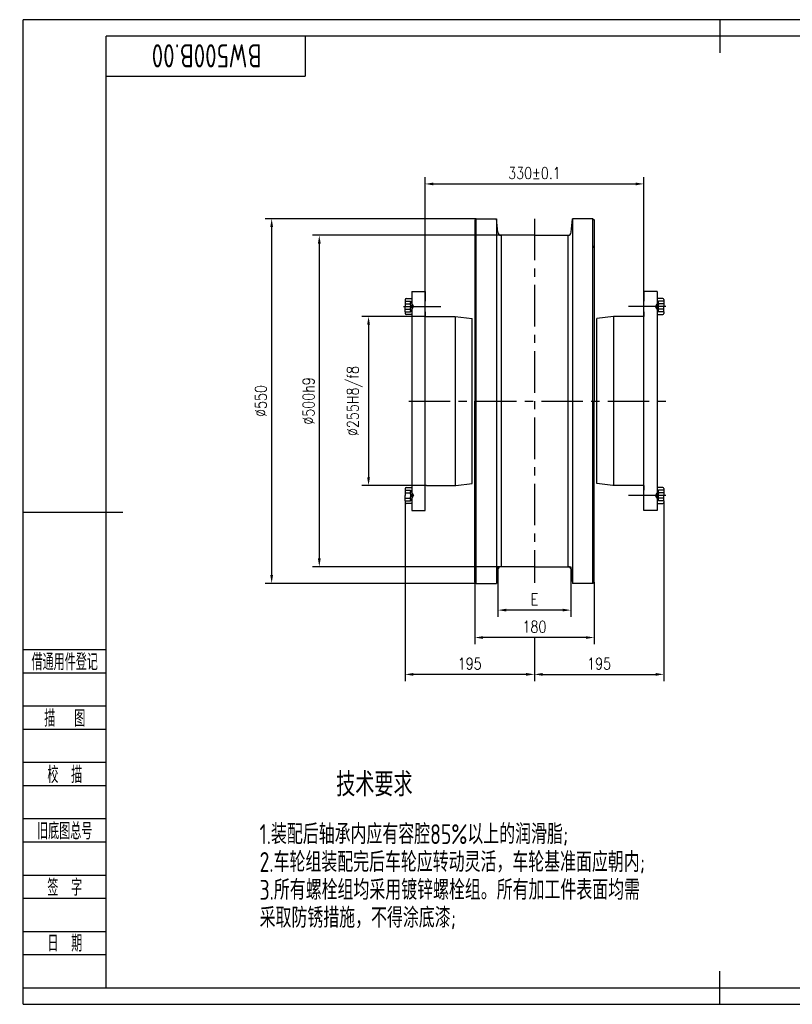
# Model space of a CAD drawing. Header units: millimetres. Extents: x -130 to 1975, y -25 to 1460.
# Tile 1 of 9: x -130 to 1034, y -25 to 1460. Entities that reach past the tile are written whole.
import ezdxf
from ezdxf.enums import TextEntityAlignment as Align

# ---------------------------------------------------------------- set-up
doc = ezdxf.new("R2010")
doc.units = ezdxf.units.MM
doc.header["$LTSCALE"] = 50
for name, pattern in [('CENTER', [2, 1.25, -0.25, 0.25, -0.25]), ('DASHED', [0.75, 0.5, -0.25]), ('PHANTOM', [2.5, 1.25, -0.25, 0.25, -0.25, 0.25, -0.25])]:
    doc.linetypes.add(name, pattern=pattern)
for name, color, linetype in [('1轮廓实线层', 7, 'Continuous'), ('2细线层', 4, 'Continuous'), ('3中心线层', 1, 'CENTER'), ('4虚线层', 6, 'DASHED'), ('6文字层', 3, 'Continuous'), ('7标注层', 4, 'Continuous'), ('9双点划线层', 6, 'PHANTOM'), ('图框层', 7, 'Continuous')]:
    doc.layers.add(name, color=color, linetype=linetype)
doc.styles.add('PC_TEXTSTYLE', font='isocp.shx', dxfattribs={"width": 0.8, "bigfont": 'hzfs.shx'})
doc.styles.add('TH_GBDIM', font='romans.shx', dxfattribs={"width": 0.8, "bigfont": 'gbcbig.shx'})
doc.dimstyles.new('TH_GBDIM', dxfattribs={"dimscale": 5, "dimtxt": 3.5, "dimasz": 2.5, "dimexe": 2, "dimexo": 0, "dimgap": 1.5, "dimtad": 1, "dimdec": 0, "dimzin": 12, "dimdsep": 46, "dimtxsty": 'TH_GBDIM', "dimcen": 2.5, "dimclrd": 130, "dimclre": 130, "dimclrt": 3, "dimadec": 0, "dimazin": 0, "dimtfac": 0.714286, "dimtdec": 0, "dimtmove": 0, "dimatfit": 3, "dimfxl": 1, "dimtzin": 0, "dimlwd": -1, "dimlwe": -1, "dimarcsym": 0})

# ---------------------------------------------------------------- blocks, each defined once
blk = doc.blocks.new('*D8')
at = {"layer": '1轮廓实线层', "color": 130}
for p, q in [((480.7, 1012.4), (385.6, 1012.4)), ((395.6, 999.9), (395.6, 769.9)), ((482.7, 757.4), (385.6, 757.4))]:
    blk.add_line(p, q, dxfattribs=at)
for points in [[(393.5, 999.9), (397.7, 999.9), (395.6, 1012.4)], [(393.5, 769.9), (397.7, 769.9), (395.6, 757.4)]]:
    blk.add_solid(points, dxfattribs=at)
at = {"layer": 'Defpoints', "color": 0}
for p in [(480.7, 1012.4), (395.6, 757.4), (482.7, 757.4)]:
    blk.add_point(p, dxfattribs=at)
at = {"layer": '1轮廓实线层', "color": 3, "insert": (374.8, 884.9), "char_height": 17.5, "attachment_point": 5, "rotation": 90, "style": 'TH_GBDIM'}
blk.add_mtext('{%%c255}{}{H8/f8}', dxfattribs=at)
blk = doc.blocks.new('*D9')
at = {"layer": '1轮廓实线层', "color": 130}
for p, q in [((595.3, 1134.9), (311.3, 1134.9)), ((321.3, 1122.4), (321.3, 647.4)), ((590.7, 634.9), (311.3, 634.9))]:
    blk.add_line(p, q, dxfattribs=at)
for points in [[(319.2, 1122.4), (323.4, 1122.4), (321.3, 1134.9)], [(319.2, 647.4), (323.4, 647.4), (321.3, 634.9)]]:
    blk.add_solid(points, dxfattribs=at)
at = {"layer": 'Defpoints', "color": 0}
for p in [(595.3, 1134.9), (321.3, 634.9), (590.7, 634.9)]:
    blk.add_point(p, dxfattribs=at)
at = {"layer": '1轮廓实线层', "color": 3, "insert": (305.1, 884.9), "char_height": 17.5, "attachment_point": 5, "rotation": 90, "style": 'TH_GBDIM'}
blk.add_mtext('{%%c500}{}{h9}', dxfattribs=at)
blk = doc.blocks.new('*D10')
at = {"layer": '1轮廓实线层', "color": 130}
for p, q in [((557.7, 1159.9), (239.5, 1159.9)), ((249.5, 1147.4), (249.5, 622.4)), ((557.7, 609.9), (239.5, 609.9))]:
    blk.add_line(p, q, dxfattribs=at)
for points in [[(247.4, 1147.4), (251.6, 1147.4), (249.5, 1159.9)], [(247.4, 622.4), (251.6, 622.4), (249.5, 609.9)]]:
    blk.add_solid(points, dxfattribs=at)
at = {"layer": 'Defpoints', "color": 0}
for p in [(557.7, 1159.9), (249.5, 609.9), (557.7, 609.9)]:
    blk.add_point(p, dxfattribs=at)
at = {"layer": '1轮廓实线层', "color": 3, "insert": (233.2, 884.9), "char_height": 17.5, "attachment_point": 5, "rotation": 90, "style": 'TH_GBDIM'}
blk.add_mtext('{%%c550}{}{}', dxfattribs=at)
blk = doc.blocks.new('*D11')
at = {"layer": '1轮廓实线层', "color": 130}
for p, q in [((590.7, 634.9), (590.7, 559.5)), ((700.7, 634.9), (700.7, 559.5)), ((688.2, 569.5), (603.2, 569.5))]:
    blk.add_line(p, q, dxfattribs=at)
for points in [[(603.2, 571.6), (603.2, 567.5), (590.7, 569.5)], [(688.2, 571.6), (688.2, 567.5), (700.7, 569.5)]]:
    blk.add_solid(points, dxfattribs=at)
at = {"layer": 'Defpoints', "color": 0}
for p in [(590.7, 634.9), (700.7, 634.9), (590.7, 569.5)]:
    blk.add_point(p, dxfattribs=at)
at = {"layer": '1轮廓实线层', "color": 3, "insert": (645.7, 585.8), "char_height": 17.5, "attachment_point": 5, "style": 'TH_GBDIM'}
blk.add_mtext('{E}{}{}', dxfattribs=at)
blk = doc.blocks.new('*D12')
at = {"layer": '1轮廓实线层', "color": 130}
for p, q in [((555.7, 611.9), (555.7, 518.2)), ((735.7, 611.9), (735.7, 518.2)), ((723.2, 528.2), (568.2, 528.2))]:
    blk.add_line(p, q, dxfattribs=at)
for points in [[(568.2, 530.2), (568.2, 526.1), (555.7, 528.2)], [(723.2, 530.2), (723.2, 526.1), (735.7, 528.2)]]:
    blk.add_solid(points, dxfattribs=at)
at = {"layer": 'Defpoints', "color": 0}
for p in [(555.7, 611.9), (735.7, 611.9), (555.7, 528.2)]:
    blk.add_point(p, dxfattribs=at)
at = {"layer": '1轮廓实线层', "color": 3, "insert": (645.7, 544.4), "char_height": 17.5, "attachment_point": 5, "style": 'TH_GBDIM'}
blk.add_mtext('180', dxfattribs=at)
blk = doc.blocks.new('*D13')
at = {"layer": '1轮廓实线层', "color": 130}
for p, q in [((840.8, 732), (840.8, 462.6)), ((645.7, 528.2), (645.7, 462.6)), ((658.2, 472.6), (828.3, 472.6))]:
    blk.add_line(p, q, dxfattribs=at)
for points in [[(658.2, 474.7), (658.2, 470.5), (645.7, 472.6)], [(828.3, 474.7), (828.3, 470.5), (840.8, 472.6)]]:
    blk.add_solid(points, dxfattribs=at)
at = {"layer": 'Defpoints', "color": 0}
for p in [(840.8, 732), (645.7, 528.2), (840.8, 472.6)]:
    blk.add_point(p, dxfattribs=at)
at = {"layer": '1轮廓实线层', "color": 3, "insert": (743.2, 488.8), "char_height": 17.5, "attachment_point": 5, "style": 'TH_GBDIM'}
blk.add_mtext('195', dxfattribs=at)
blk = doc.blocks.new('*D14')
at = {"layer": '1轮廓实线层', "color": 130}
for p, q in [((450.6, 732), (450.6, 462.6)), ((645.7, 528.2), (645.7, 462.6)), ((633.2, 472.6), (463.1, 472.6))]:
    blk.add_line(p, q, dxfattribs=at)
for points in [[(463.1, 474.7), (463.1, 470.5), (450.6, 472.6)], [(633.2, 474.7), (633.2, 470.5), (645.7, 472.6)]]:
    blk.add_solid(points, dxfattribs=at)
at = {"layer": 'Defpoints', "color": 0}
for p in [(450.6, 732), (645.7, 528.2), (450.6, 472.6)]:
    blk.add_point(p, dxfattribs=at)
at = {"layer": '1轮廓实线层', "color": 3, "insert": (548.1, 488.8), "char_height": 17.5, "attachment_point": 5, "style": 'TH_GBDIM'}
blk.add_mtext('195', dxfattribs=at)
blk = doc.blocks.new('*D16')
at = {"layer": '1轮廓实线层', "color": 130}
for p, q in [((480.7, 1049.9), (480.7, 1222.3)), ((810.7, 1049.9), (810.7, 1222.3)), ((493.2, 1212.3), (798.2, 1212.3))]:
    blk.add_line(p, q, dxfattribs=at)
for points in [[(493.2, 1214.4), (493.2, 1210.2), (480.7, 1212.3)], [(798.2, 1214.4), (798.2, 1210.2), (810.7, 1212.3)]]:
    blk.add_solid(points, dxfattribs=at)
at = {"layer": 'Defpoints', "color": 0}
for p in [(810.7, 1212.3), (480.7, 1049.9), (810.7, 1049.9)]:
    blk.add_point(p, dxfattribs=at)
at = {"layer": '1轮廓实线层', "color": 3, "insert": (645.7, 1228.6), "char_height": 17.5, "attachment_point": 5, "style": 'TH_GBDIM'}
blk.add_mtext('{330}{}{%%p0.1}', dxfattribs=at)
blk = doc.blocks.new('PC_FJL_BLOCK')
at = {"layer": '2细线层'}
for p, q in [((-25, 102), (0, 102)), ((-25, 95), (0, 95)), ((-25, 85), (0, 85)), ((-25, 78), (0, 78)), ((-25, 68), (0, 68)), ((-25, 61), (0, 61)), ((-25, 51), (0, 51)), ((-25, 44), (0, 44)), ((-25, 34), (0, 34)), ((-25, 27), (0, 27)), ((-25, 17), (0, 17)), ((-25, 10), (0, 10)), ((-25, 0), (0, 0))]:
    blk.add_line(p, q, dxfattribs=at)
at = {"layer": '6文字层', "color": 3, "style": 'PC_TEXTSTYLE'}
for s, width, p in [('借通用件登记', 0.667, (-12.5, 98.5)), ('描   图', 0.6667, (-12.5, 81.5)), ('校  描', 0.667, (-12.5, 64.5)), ('旧底图总号', 0.667, (-12.5, 47.5)), ('签  字', 0.667, (-12.5, 30.5)), ('日  期', 0.667, (-12.49, 13.6))]:
    blk.add_text(s, height=5, dxfattribs=dict(at, width=width)).set_placement(p, align=Align.MIDDLE)
at = {"layer": '6文字层', "style": 'PC_TEXTSTYLE'}
for tag, width, p, p2 in [('借通用件登记', 0.671328, (-23.44, 86.36), (-1.25, 86.36)), ('描图', 2.120922, (-23.44, 69.36), (-1.25, 69.36)), ('校图', 2.149976, (-23.75, 52.06), (-1.25, 52.06)), ('旧底图总号', 0.761452, (-22.84, 35.67), (-1.86, 35.67)), ('签字', 2.026939, (-23.14, 18.37), (-1.56, 18.37)), ('日期', 1.89999, (-22.84, 1.37), (-2.17, 1.37))]:
    blk.add_attdef(tag, text='', height=5, dxfattribs=dict(at, width=width)).set_placement(p, p2, align=Align.FIT)
blk = doc.blocks.new('PC_TYDH_BLOCK')
at = {"layer": '2细线层', "linetype": 'Continuous'}
for p in [(60, 0), (0, -12)]:
    blk.add_line(p, (60, -12), dxfattribs=at)
at = {"layer": '6文字层', "style": 'PC_TEXTSTYLE', "width": 1.815486}
blk.add_attdef('图样代号', text='', height=7, rotation=180, dxfattribs=at).set_placement((58.24, -2.4), (2.35, -2.4), align=Align.FIT)

msp = doc.modelspace()

# ---------------------------------------------------------------- linework, layer by layer
for p, q in [((557.7, 1159.9), (555.7, 1157.9)), ((557.7, 1159.9), (588.5, 1159.9)), ((590.3, 1139.4), (588.5, 1159.9)), ((701.1, 1139.4), (702.9, 1159.9)), ((733.7, 1159.9), (702.9, 1159.9)), ((733.7, 1159.9), (735.7, 1157.9)), ((555.7, 1157.9), (555.7, 1101.9)), ((735.7, 1157.9), (735.7, 1101.9)), ((645.7, 1134.9), (595.2, 1134.9)), ((645.7, 1134.9), (696.1, 1134.9)), ((734.2, 1117.4), (735.7, 1118.7)), ((734.2, 1117.4), (735.7, 1116)), ((555.7, 1101.9), (555.7, 884.9)), ((735.7, 1101.9), (735.7, 884.9)), ((460.7, 1049.9), (480.7, 1049.9)), ((480.7, 719.9), (480.7, 1050)), ((480.7, 1049.9), (480.7, 1035.4)), ((830.7, 1049.9), (810.7, 1049.9)), ((810.7, 1049.9), (810.7, 1035.4)), ((480.7, 1019.4), (480.7, 1012.4)), ((526.4, 1012.4), (551.7, 1009.1)), ((764.9, 1012.4), (739.7, 1009.1)), ((810.7, 1019.4), (810.7, 1012.4)), ((551.7, 884.9), (551.7, 1009.1)), ((739.7, 884.9), (739.7, 1009.1)), ((551.7, 760.5), (551.7, 884.9)), ((555.7, 667.9), (555.7, 884.9)), ((735.7, 667.9), (735.7, 884.9)), ((739.7, 760.5), (739.7, 884.9)), ((527.4, 757.4), (551.7, 760.5)), ((763.9, 757.4), (739.7, 760.5)), ((810.7, 750.4), (810.7, 757.4)), ((810.7, 719.9), (810.7, 734.4)), ((460.7, 719.9), (480.7, 719.9)), ((830.7, 719.9), (810.7, 719.9)), ((555.7, 611.9), (555.7, 667.9)), ((734.2, 652.4), (735.7, 653.7)), ((735.7, 611.9), (735.7, 667.9)), ((734.2, 652.4), (735.7, 651)), ((590.7, 634.9), (588.5, 609.9)), ((645.7, 634.9), (590.7, 634.9)), ((645.7, 634.9), (700.7, 634.9)), ((700.7, 634.9), (702.9, 609.9)), ((557.7, 609.9), (555.7, 611.9)), ((557.7, 609.9), (588.5, 609.9)), ((733.7, 609.9), (702.9, 609.9)), ((733.7, 609.9), (735.7, 611.9))]:
    msp.add_line(p, q)
for centre, start, end in [((595.3, 1139.9), 185, 270), ((696.1, 1139.9), 270, 355), ((595.2, 629.9), 90, 174), ((696.2, 629.9), 6, 90)]:
    msp.add_arc(centre, 5, start, end)
at = {"layer": '1轮廓实线层'}
for p, q in [((925, 1460), (925, 1410)), ((557.7, 609.9), (557.7, 1159.9)), ((588.5, 1159.9), (588.5, 609.9)), ((702.9, 1159.9), (702.9, 609.9)), ((733.7, 609.9), (733.7, 1159.9)), ((733.7, 609.9), (733.7, 1159.9)), ((595.3, 1134.9), (595.3, 634.9)), ((696.1, 1134.9), (696.1, 634.9)), ((460.7, 1049.9), (460.7, 884.9)), ((810.7, 719.9), (810.7, 1049.9)), ((830.7, 1049.9), (830.7, 884.9)), ((450.6, 1037.8), (450.6, 1027.4)), ((450.6, 1019.4), (450.6, 1027.4)), ((452.2, 1039.4), (460.7, 1039.4)), ((839.2, 1039.4), (830.7, 1039.4)), ((840.8, 1037.8), (840.8, 1027.4)), ((840.8, 1019.4), (840.8, 1027.4)), ((450.6, 1019.4), (450.6, 1017)), ((460.7, 1015.4), (452.2, 1015.4)), ((480.7, 1012.4), (526.4, 1012.4)), ((526.4, 1012.4), (526.4, 757.4)), ((810.7, 1012.4), (764.9, 1012.4)), ((764.9, 1012.4), (764.9, 757.4)), ((830.7, 1015.4), (839.2, 1015.4)), ((840.8, 1019.4), (840.8, 1017)), ((460.7, 884.9), (460.7, 719.9)), ((830.7, 884.9), (830.7, 719.9)), ((482.7, 757.4), (527.4, 757.4)), ((810.7, 757.4), (763.9, 757.4)), ((450.6, 752.8), (450.6, 742.4)), ((452.2, 754.4), (460.7, 754.4)), ((839.2, 754.4), (830.7, 754.4)), ((840.8, 752.8), (840.8, 742.4)), ((450.6, 734.4), (450.6, 742.4)), ((450.6, 734.4), (450.6, 732)), ((460.7, 730.4), (452.2, 730.4)), ((830.7, 730.4), (839.2, 730.4)), ((840.8, 734.4), (840.8, 742.4)), ((840.8, 734.4), (840.8, 732)), ((-125, 717.5), (25, 717.5)), ((925, -25), (925, 25))]:
    msp.add_line(p, q, dxfattribs=at)
for centre, start, end in [((452.2, 1037.8), 90, 180), ((839.2, 1037.8), 360, 90), ((452.2, 1017), 180, 270), ((839.2, 1017), 270, 360), ((452.2, 752.8), 90, 180), ((839.2, 752.8), 360, 90), ((452.2, 732), 180, 270), ((839.2, 732), 270, 360)]:
    msp.add_arc(centre, 1.6, start, end, dxfattribs=at)
at = {"layer": '2细线层'}
for p, q in [((-125, -25), (-125, 1460)), ((1975, 1460), (-125, 1460)), ((-125, -25), (1975, -25))]:
    msp.add_line(p, q, dxfattribs=at)
at = {"layer": '3中心线层'}
for p, q in [((645.7, 1159.9), (645.7, 610.6)), ((448.2, 1027.4), (504.8, 1027.4)), ((844, 1027.4), (787.3, 1027.4)), ((456.3, 884.9), (853.5, 884.9)), ((844, 742.4), (787.3, 742.4))]:
    msp.add_line(p, q, dxfattribs=at)
at = {"layer": '4虚线层'}
for p, q in [((450.6, 1035.4), (458.6, 1035.4)), ((450.6, 1031.4), (458.6, 1031.4)), ((458.6, 1035.4), (463.2, 1027.4)), ((458.6, 1019.4), (463.2, 1027.4)), ((832.8, 1035.4), (828.2, 1027.4)), ((832.8, 1019.4), (828.2, 1027.4)), ((840.8, 1035.4), (832.8, 1035.4)), ((840.8, 1031.4), (832.8, 1031.4)), ((450.6, 1023.4), (458.6, 1023.4)), ((450.6, 1019.4), (458.6, 1019.4)), ((840.8, 1023.4), (832.8, 1023.4)), ((840.8, 1019.4), (832.8, 1019.4)), ((450.6, 750.4), (458.6, 750.4)), ((450.6, 746.4), (458.6, 746.4)), ((458.6, 750.4), (463.2, 742.4)), ((832.8, 750.4), (828.2, 742.4)), ((840.8, 750.4), (832.8, 750.4)), ((840.8, 746.4), (832.8, 746.4)), ((450.6, 738.4), (458.6, 738.4)), ((450.6, 734.4), (458.6, 734.4)), ((458.6, 734.4), (463.2, 742.4)), ((832.8, 734.4), (828.2, 742.4)), ((840.8, 738.4), (832.8, 738.4)), ((840.8, 734.4), (832.8, 734.4))]:
    msp.add_line(p, q, dxfattribs=at)
for centre, radius, start, end in [((455.1, 1033.4), 4, 330, 30), ((446, 1027.4), 13.2, 342.3603, 17.6397), ((836.2, 1033.4), 4, 150, 210), ((845.4, 1027.4), 13.2, 162.3603, 197.6397), ((455.1, 1021.4), 4, 330, 30), ((836.2, 1021.4), 4, 150, 210), ((455.1, 748.4), 4, 330, 30), ((446, 742.4), 13.2, 342.3603, 17.6397), ((836.2, 748.4), 4, 150, 210), ((845.4, 742.4), 13.2, 162.3603, 197.6397), ((455.1, 736.4), 4, 330, 30), ((836.2, 736.4), 4, 150, 210)]:
    msp.add_arc(centre, radius, start, end, dxfattribs=at)
at = {"layer": '7标注层'}
msp.add_point((0, 0), dxfattribs=at)
at = {"layer": '9双点划线层'}
for p, q in [((480.7, 1012.4), (480.7, 1049.9)), ((810.7, 1012.4), (810.7, 1049.9)), ((480.7, 1019.4), (480.7, 1012.4)), ((810.7, 1019.4), (810.7, 1012.4)), ((810.7, 757.4), (810.7, 750.4)), ((810.7, 719.9), (810.7, 757.4))]:
    msp.add_line(p, q, dxfattribs=at)
at = {"layer": '图框层'}
for p, q in [((0, 0), (0, 1435)), ((1950, 1435), (0, 1435)), ((0, 0), (1950, 0))]:
    msp.add_line(p, q, dxfattribs=at)

# ---------------------------------------------------------------- block references
ref = msp.add_blockref('PC_TYDH_BLOCK', (0, 1435), dxfattribs=dict(at, xscale=5, yscale=5, zscale=5))
ref.add_attrib('图样代号', 'BW500B.00', dxfattribs={"layer": '6文字层', "height": 35, "rotation": 180, "style": 'PC_TEXTSTYLE', "width": 0.8}).set_placement((151.5, 1423), align=Align.CENTER)
at = {"layer": '图框层', "xscale": 5, "yscale": 5, "zscale": 5}
msp.add_blockref('PC_FJL_BLOCK', (0, 0), dxfattribs=at)

# ---------------------------------------------------------------- texts
at = {"layer": '6文字层', "style": 'PC_TEXTSTYLE', "width": 0.8}
msp.add_text('技术要求', height=36, dxfattribs=at).set_placement((404.4, 324.6), align=Align.TOP_CENTER)
for s, p in [('1.装配后轴承内应有容腔85%以上的润滑脂;', (231.3, 246.6)), ('2.车轮组装配完后车轮应转动灵活，车轮基准面应朝内;', (231.3, 204.6)), ('3.所有螺栓组均采用镀锌螺栓组。所有加工件表面均需', (231.3, 162.6)), ('采取防锈措施，不得涂底漆;', (231.3, 120.6))]:
    msp.add_text(s, height=30, dxfattribs=at).set_placement(p, align=Align.TOP_LEFT)

# ---------------------------------------------------------------- dimensions: what is measured, and where the dimension line sits
at = {"layer": '1轮廓实线层'}
for base, p1, p2, text, picture, middle in [((810.7, 1212.3), (480.7, 1049.9), (810.7, 1049.9), '{<>}{}{%%p0.1}', '*D16', (645.7, 1228.6)), ((590.7, 569.5), (700.7, 634.9), (590.7, 634.9), '{E}{}{}', '*D11', (645.7, 585.8))]:
    dim = msp.add_linear_dim(base=base, p1=p1, p2=p2, text=text, dimstyle='TH_GBDIM', override={"dimgap": 1.5, "dimtad": 1, "dimjust": 0, "dimdec": 0, "dimlfac": 1, "dimse1": 0, "dimse2": 0, "dimsd1": 0, "dimsd2": 0}, dxfattribs=at)
    dim.commit()
    dim.dimension.update_dxf_attribs({"geometry": picture, "text_midpoint": middle})
for base, p1, p2, text, picture, middle in [((249.5, 609.9), (557.7, 1159.9), (557.7, 609.9), '{%%c<>}{}{}', '*D10', (233.2, 884.9)), ((321.3, 634.9), (595.3, 1134.9), (590.7, 634.9), '{%%c<>}{}{h9}', '*D9', (305.1, 884.9)), ((395.6, 757.4), (480.7, 1012.4), (482.7, 757.4), '{%%c<>}{}{H8/f8}', '*D8', (374.8, 884.9))]:
    dim = msp.add_linear_dim(base=base, p1=p1, p2=p2, angle=90, text=text, dimstyle='TH_GBDIM', override={"dimgap": 1.5, "dimtad": 1, "dimjust": 0, "dimdec": 0, "dimlfac": 1, "dimse1": 0, "dimse2": 0, "dimsd1": 0, "dimsd2": 0}, dxfattribs=at)
    dim.commit()
    dim.dimension.update_dxf_attribs({"geometry": picture, "text_midpoint": middle})
for base, p1, p2, picture, middle in [((450.6, 472.6), (645.7, 528.2), (450.6, 732), '*D14', (548.1, 488.8)), ((840.8, 472.6), (645.7, 528.2), (840.8, 732), '*D13', (743.2, 488.8)), ((555.7, 528.2), (735.7, 611.9), (555.7, 611.9), '*D12', (645.7, 544.4))]:
    dim = msp.add_linear_dim(base=base, p1=p1, p2=p2, dimstyle='TH_GBDIM', dxfattribs=at)
    dim.commit()
    dim.dimension.update_dxf_attribs({"geometry": picture, "text_midpoint": middle})

doc.saveas('drawing.dxf')
